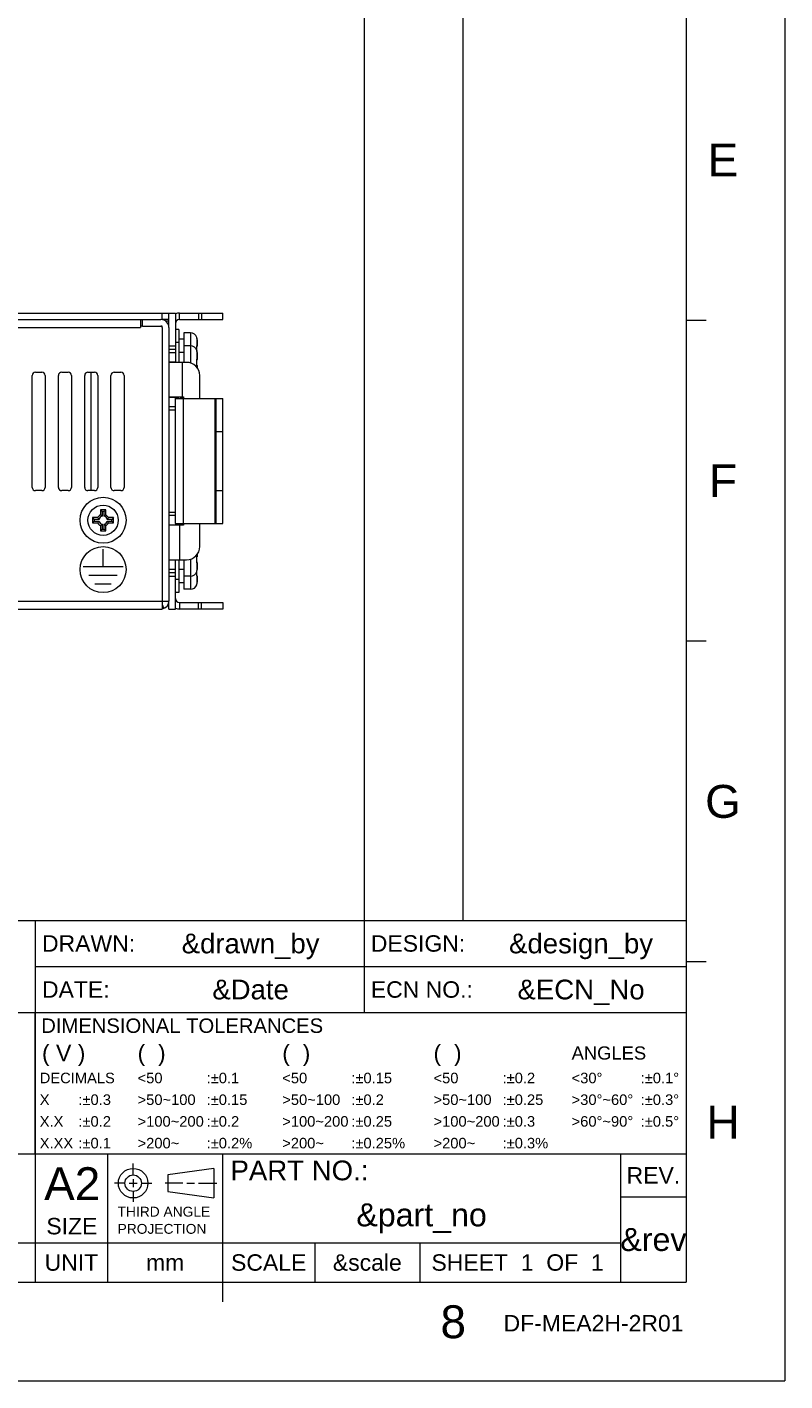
# Model space of a CAD drawing. Extents: x 1967 to 2561, y -57 to 363.
# Tile 12 of 13: x 2445 to 2561, y -57 to 149. Entities that reach past the tile are written whole.
import ezdxf
from ezdxf.enums import TextEntityAlignment as Align

# ---------------------------------------------------------------- set-up
doc = ezdxf.new("R2010")
doc.units = 0
doc.header["$LTSCALE"] = 15.367
doc.header["$MEASUREMENT"] = 0
doc.layers.get('0').update_dxf_attribs({"linetype": 'CONTINUOUS', "lineweight": 5})
for name, color, linetype, lineweight in [('03___PRT_ALL_CURVES', 7, 'CONTINUOUS', 5), ('23_ALL_GEOM_FEAT', 7, 'CONTINUOUS', 5), ('PANEL-8P_DXF_CONTINUOUS_46', 7, 'CONTINUOUS', 5)]:
    doc.layers.add(name, color=color, linetype=linetype, lineweight=lineweight)
doc.styles.add('TEXTSTYLE_1', font='arial.ttf')

msp = doc.modelspace()

# ---------------------------------------------------------------- linework, layer by layer
at = {"linetype": 'Continuous', "lineweight": 5}
for p, q in [((2560.511, 363.213), (2560.511, -56.787)), ((2496.511, 348.213), (2496.511, 13.213)), ((2511.511, 348.213), (2511.511, 13.213)), ((2545.511, 348.213), (2545.511, -41.787)), ((2545.511, 104.463), (2548.511, 104.463)), ((2545.511, 55.713), (2548.511, 55.713)), ((2355.511, 13.213), (2545.511, 13.213)), ((2446.511, 13.213), (2446.511, -0.787)), ((2496.511, 13.213), (2496.511, -0.787)), ((2446.511, 6.213), (2545.511, 6.213)), ((2545.511, 6.963), (2548.511, 6.963)), ((2355.511, -0.787), (2545.511, -0.787)), ((2446.511, -0.787), (2446.511, -22.287)), ((2446.511, -22.287), (2446.511, -0.787)), ((2355.511, -22.287), (2545.511, -22.287)), ((2446.511, -22.287), (2446.511, -35.787)), ((2457.511, -22.287), (2457.511, -41.787)), ((2475.011, -22.287), (2475.011, -41.787)), ((2535.511, -22.287), (2535.511, -41.787)), ((2461.398, -25.515), (2461.398, -23.756)), ((2473.652, -24.479), (2466.652, -25.479)), ((2473.652, -24.479), (2473.652, -28.979)), ((2460.202, -26.729), (2458.552, -26.729)), ((2460.802, -26.729), (2462.002, -26.729)), ((2461.402, -26.129), (2461.402, -27.329)), ((2462.602, -26.729), (2464.252, -26.729)), ((2468.944, -26.729), (2466.285, -26.729)), ((2466.652, -25.479), (2466.652, -27.979)), ((2469.544, -26.729), (2470.744, -26.729)), ((2471.344, -26.729), (2474.135, -26.729)), ((2461.402, -27.929), (2461.402, -29.579)), ((2466.652, -27.979), (2473.652, -28.979)), ((2535.511, -28.787), (2545.511, -28.787)), ((2355.511, -35.787), (2535.511, -35.787)), ((2446.511, -35.787), (2446.511, -41.787)), ((2489.011, -35.787), (2489.011, -41.787)), ((2505.011, -35.787), (2505.011, -41.787)), ((1981.511, -41.787), (2545.511, -41.787)), ((2475.011, -41.787), (2475.011, -44.787)), ((1966.511, -56.787), (2560.511, -56.787))]:
    msp.add_line(p, q, dxfattribs=at)
for radius in [2.25, 1.25]:
    msp.add_circle((2461.402, -26.729), radius, dxfattribs=at)
at = {"layer": '03___PRT_ALL_CURVES', "color": 40, "linetype": 'Continuous'}
for p, q in [((2456.832, 66.947), (2456.832, 69.647)), ((2459.882, 66.947), (2453.782, 66.947)), ((2458.982, 65.647), (2454.682, 65.647)), ((2458.082, 64.347), (2455.582, 64.347))]:
    msp.add_line(p, q, dxfattribs=at)
msp.add_circle((2456.832, 66.547), 3.5, dxfattribs=at)
at = {"layer": '23_ALL_GEOM_FEAT', "color": 7, "linetype": 'Continuous'}
for p, q in [((2456.026, 74.447), (2455.232, 74.447)), ((2455.232, 74.447), (2455.497, 74.182)), ((2455.232, 74.447), (2455.232, 73.647)), ((2456.211, 74.182), (2455.497, 74.182)), ((2455.497, 74.182), (2455.497, 73.911)), ((2457.232, 75.647), (2456.432, 75.647)), ((2456.432, 75.647), (2456.697, 75.382)), ((2456.432, 75.647), (2456.432, 74.853)), ((2456.968, 75.382), (2456.697, 75.382)), ((2456.697, 75.382), (2456.697, 74.667)), ((2457.232, 75.647), (2456.968, 75.382)), ((2456.968, 74.667), (2456.968, 75.382)), ((2457.232, 74.853), (2457.232, 75.647)), ((2458.168, 74.182), (2457.453, 74.182)), ((2458.432, 74.447), (2457.638, 74.447)), ((2458.432, 74.447), (2458.168, 74.182)), ((2458.168, 73.911), (2458.168, 74.182)), ((2458.432, 73.647), (2458.432, 74.447)), ((2455.232, 73.647), (2455.497, 73.911)), ((2455.232, 73.647), (2456.026, 73.647)), ((2455.497, 73.911), (2456.211, 73.911)), ((2456.432, 73.24), (2456.432, 72.447)), ((2456.432, 72.447), (2456.697, 72.711)), ((2456.432, 72.447), (2457.232, 72.447)), ((2456.697, 73.426), (2456.697, 72.711)), ((2456.697, 72.711), (2456.968, 72.711)), ((2456.968, 72.711), (2456.968, 73.426)), ((2457.232, 72.447), (2456.968, 72.711)), ((2457.232, 72.447), (2457.232, 73.24)), ((2457.453, 73.911), (2458.168, 73.911)), ((2457.638, 73.647), (2458.432, 73.647)), ((2458.432, 73.647), (2458.168, 73.911))]:
    msp.add_line(p, q, dxfattribs=at)
for points in [[(2456.026, 74.447), (2456.086, 74.354), (2456.147, 74.265), (2456.211, 74.182)], [(2456.432, 74.853), (2456.525, 74.793), (2456.613, 74.731), (2456.697, 74.667)], [(2457.232, 74.853), (2457.139, 74.793), (2457.051, 74.731), (2456.968, 74.667)], [(2457.638, 74.447), (2457.579, 74.354), (2457.517, 74.265), (2457.453, 74.182)], [(2456.026, 73.647), (2456.086, 73.739), (2456.147, 73.828), (2456.211, 73.911)], [(2456.432, 73.24), (2456.525, 73.3), (2456.613, 73.362), (2456.697, 73.426)], [(2457.232, 73.24), (2457.139, 73.3), (2457.051, 73.362), (2456.968, 73.426)], [(2457.638, 73.647), (2457.579, 73.739), (2457.517, 73.828), (2457.453, 73.911)]]:
    msp.add_lwpolyline(points, dxfattribs=at)
for radius in [3.5, 2.3]:
    msp.add_circle((2456.832, 74.047), radius, dxfattribs=at)
for radius, start, end in [(0.9, 116.3878, 153.6122), (0.636, 102.31169, 167.68831), (0.636, 12.31169, 77.68831), (0.9, 26.3878, 63.6122), (0.9, 206.3878, 243.6122), (0.636, 192.31169, 257.68831), (0.636, 282.31169, 347.68831), (0.9, 296.3878, 333.6122)]:
    msp.add_arc((2456.832, 74.047), radius, start, end, dxfattribs=at)
at = {"layer": 'PANEL-8P_DXF_CONTINUOUS_46', "color": 7, "linetype": 'Continuous'}
for p, q in [((2370.832, 105.547), (2466.832, 105.547)), ((2465.832, 104.547), (2465.832, 105.547)), ((2466.832, 105.547), (2467.832, 105.547)), ((2466.832, 104.547), (2466.832, 105.547)), ((2467.832, 105.547), (2467.832, 98.089)), ((2468.432, 105.547), (2475.032, 105.547)), ((2468.432, 104.547), (2468.432, 105.547)), ((2471.315, 105.547), (2471.315, 104.547)), ((2471.808, 105.547), (2471.808, 104.547)), ((2475.032, 104.547), (2475.032, 105.547)), ((2371.832, 104.547), (2462.832, 104.547)), ((2372.032, 103.347), (2462.532, 103.347)), ((2462.532, 104.547), (2462.532, 103.347)), ((2462.832, 103.547), (2462.532, 103.547)), ((2462.832, 104.547), (2465.632, 104.547)), ((2462.832, 103.547), (2462.832, 104.547)), ((2462.832, 103.547), (2465.632, 103.547)), ((2465.832, 103.547), (2465.632, 103.547)), ((2466.832, 104.547), (2465.832, 104.547)), ((2465.832, 103.347), (2465.832, 103.547)), ((2465.832, 103.347), (2465.832, 61.747)), ((2466.254, 104.347), (2466.832, 104.347)), ((2466.832, 103.347), (2466.832, 104.547)), ((2466.832, 103.347), (2466.832, 61.747)), ((2468.332, 103.047), (2467.832, 103.047)), ((2468.332, 103.047), (2468.332, 101.047)), ((2468.432, 104.547), (2475.032, 104.547)), ((2468.332, 101.047), (2467.832, 101.047)), ((2469.132, 101.547), (2468.332, 101.547)), ((2468.332, 101.047), (2468.332, 98.047)), ((2470.132, 102.547), (2469.132, 102.547)), ((2469.132, 102.547), (2469.132, 100.547)), ((2470.132, 102.547), (2470.132, 100.547)), ((2471.08, 101.84), (2471.088, 101.84)), ((2471.08, 101.84), (2471.085, 101.809)), ((2471.085, 101.809), (2471.084, 101.811)), ((2471.085, 101.809), (2471.085, 101.807)), ((2471.119, 101.632), (2471.119, 101.632)), ((2471.127, 101.57), (2471.119, 101.632)), ((2471.132, 101.464), (2471.131, 101.514)), ((2471.132, 101.464), (2471.132, 100.538)), ((2471.132, 100.538), (2471.132, 101.464)), ((2466.832, 100.547), (2467.832, 100.547)), ((2466.832, 100.547), (2466.832, 100.047)), ((2466.832, 100.047), (2467.832, 100.047)), ((2466.832, 99.547), (2467.832, 99.547)), ((2469.132, 99.547), (2468.332, 99.547)), ((2470.132, 100.547), (2469.132, 100.547)), ((2469.132, 100.547), (2469.132, 98.047)), ((2470.132, 100.547), (2470.132, 97.944)), ((2471.08, 100.343), (2471.085, 100.342)), ((2471.08, 99.84), (2471.088, 99.84)), ((2471.08, 99.84), (2471.085, 99.809)), ((2471.083, 100.44), (2471.089, 100.482)), ((2471.085, 100.393), (2471.087, 100.424)), ((2471.085, 100.358), (2471.085, 100.393)), ((2471.085, 100.342), (2471.085, 100.358)), ((2471.092, 100.15), (2471.085, 100.342)), ((2471.085, 99.809), (2471.085, 99.807)), ((2471.087, 100.423), (2471.09, 100.448)), ((2471.088, 99.84), (2471.092, 99.942)), ((2471.092, 99.941), (2471.092, 100.151)), ((2471.119, 99.632), (2471.119, 99.632)), ((2471.127, 99.57), (2471.119, 99.632)), ((2471.132, 99.464), (2471.131, 99.514)), ((2471.132, 99.555), (2471.132, 99.464)), ((2471.132, 99.464), (2471.132, 99.555)), ((2471.132, 99.464), (2471.132, 98.538)), ((2471.132, 98.538), (2471.132, 99.464)), ((2467.832, 98.089), (2466.832, 98.089)), ((2469.532, 98.047), (2466.868, 98.047)), ((2468.832, 98.047), (2468.832, 92.797)), ((2471.08, 98.343), (2471.085, 98.342)), ((2471.08, 97.75), (2471.085, 97.751)), ((2471.083, 98.44), (2471.089, 98.482)), ((2471.085, 98.393), (2471.087, 98.424)), ((2471.085, 98.358), (2471.085, 98.393)), ((2471.085, 98.342), (2471.085, 98.358)), ((2471.092, 98.15), (2471.085, 98.342)), ((2471.085, 97.733), (2471.092, 97.942)), ((2471.085, 97.697), (2471.085, 97.734)), ((2471.087, 97.667), (2471.085, 97.698)), ((2471.087, 98.423), (2471.09, 98.448)), ((2471.087, 98.298), (2471.089, 98.31)), ((2471.087, 98.296), (2471.089, 98.305)), ((2471.091, 97.643), (2471.087, 97.667)), ((2471.089, 98.31), (2471.099, 98.353)), ((2471.089, 98.305), (2471.092, 98.319)), ((2471.094, 97.626), (2471.091, 97.643)), ((2471.092, 98.319), (2471.099, 98.355)), ((2471.092, 97.941), (2471.092, 98.151)), ((2471.114, 97.589), (2471.095, 97.622)), ((2471.099, 98.351), (2471.104, 98.378)), ((2471.119, 97.552), (2471.114, 97.589)), ((2471.119, 98.461), (2471.124, 98.5)), ((2471.119, 98.461), (2471.124, 98.499)), ((2471.119, 98.461), (2471.119, 98.461)), ((2471.132, 97.555), (2471.132, 97.219)), ((2471.132, 97.219), (2471.132, 97.555)), ((2446.032, 79.047), (2446.032, 96.047)), ((2446.532, 96.547), (2447.532, 96.547)), ((2448.032, 96.047), (2448.032, 79.047)), ((2450.032, 79.047), (2450.032, 96.047)), ((2450.532, 96.547), (2451.532, 96.547)), ((2452.032, 96.047), (2452.032, 79.047)), ((2454.032, 79.047), (2454.032, 96.047)), ((2454.532, 96.547), (2455.532, 96.547)), ((2455.032, 78.547), (2455.032, 96.547)), ((2456.032, 96.047), (2456.032, 79.047)), ((2458.032, 79.047), (2458.032, 96.047)), ((2458.532, 96.547), (2459.532, 96.547)), ((2460.032, 96.047), (2460.032, 79.047)), ((2471.532, 92.547), (2471.532, 96.047)), ((2466.832, 92.754), (2467.832, 92.754)), ((2466.868, 92.797), (2469.032, 92.797)), ((2467.832, 92.547), (2467.832, 92.754)), ((2467.832, 92.647), (2468.232, 92.647)), ((2468.232, 92.647), (2468.232, 92.547)), ((2468.25, 92.797), (2468.869, 92.687)), ((2468.887, 92.787), (2468.869, 92.687)), ((2469.032, 92.797), (2469.032, 92.547)), ((2467.832, 91.297), (2466.832, 91.297)), ((2467.832, 90.797), (2466.832, 90.797)), ((2466.832, 90.797), (2466.832, 75.297)), ((2467.832, 92.547), (2475.032, 92.547)), ((2467.832, 73.547), (2467.832, 92.547)), ((2469.032, 73.547), (2469.032, 92.547)), ((2473.832, 92.547), (2473.832, 73.547)), ((2474.032, 73.547), (2474.032, 92.547)), ((2475.032, 73.547), (2475.032, 92.547)), ((2474.032, 87.547), (2475.032, 87.547)), ((2447.532, 78.547), (2446.532, 78.547)), ((2451.532, 78.547), (2450.532, 78.547)), ((2455.532, 78.547), (2454.532, 78.547)), ((2459.532, 78.547), (2458.532, 78.547)), ((2474.032, 78.547), (2475.032, 78.547)), ((2466.832, 75.297), (2467.832, 75.297)), ((2466.832, 74.797), (2467.832, 74.797)), ((2469.032, 73.297), (2466.832, 73.297)), ((2467.832, 73.547), (2475.032, 73.547)), ((2467.832, 73.547), (2467.832, 73.297)), ((2467.832, 73.447), (2468.232, 73.447)), ((2468.232, 73.547), (2468.232, 73.447)), ((2468.869, 73.406), (2468.427, 73.328)), ((2468.432, 73.297), (2468.432, 68.047)), ((2468.889, 73.297), (2468.869, 73.406)), ((2469.032, 73.547), (2469.032, 73.297)), ((2471.532, 70.047), (2471.532, 73.547)), ((2466.832, 68.047), (2469.532, 68.047)), ((2467.832, 60.547), (2467.832, 68.047)), ((2468.332, 68.047), (2468.332, 65.047)), ((2469.132, 68.047), (2469.132, 65.547)), ((2470.132, 68.149), (2470.132, 65.547)), ((2471.08, 68.343), (2471.085, 68.342)), ((2471.083, 68.44), (2471.089, 68.482)), ((2471.085, 68.393), (2471.087, 68.424)), ((2471.085, 68.358), (2471.085, 68.393)), ((2471.085, 68.342), (2471.085, 68.358)), ((2471.092, 68.15), (2471.085, 68.342)), ((2471.085, 67.733), (2471.092, 67.942)), ((2471.087, 68.423), (2471.09, 68.448)), ((2471.092, 67.941), (2471.092, 68.151)), ((2471.132, 68.874), (2471.132, 68.538)), ((2471.132, 68.538), (2471.132, 68.874)), ((2467.832, 66.547), (2466.832, 66.547)), ((2467.832, 66.047), (2466.832, 66.047)), ((2466.832, 66.047), (2466.832, 65.547)), ((2469.132, 66.547), (2468.332, 66.547)), ((2471.08, 67.75), (2471.085, 67.751)), ((2471.088, 66.253), (2471.08, 66.253)), ((2471.084, 66.283), (2471.084, 66.282)), ((2471.085, 67.697), (2471.085, 67.734)), ((2471.087, 67.667), (2471.085, 67.698)), ((2471.085, 65.733), (2471.092, 65.942)), ((2471.089, 67.788), (2471.087, 67.797)), ((2471.102, 67.726), (2471.087, 67.794)), ((2471.091, 67.643), (2471.087, 67.667)), ((2471.087, 66.295), (2471.089, 66.306)), ((2471.092, 66.15), (2471.088, 66.253)), ((2471.091, 67.777), (2471.089, 67.788)), ((2471.089, 66.305), (2471.092, 66.319)), ((2471.099, 67.738), (2471.091, 67.777)), ((2471.094, 67.626), (2471.091, 67.643)), ((2471.091, 66.317), (2471.099, 66.355)), ((2471.092, 65.941), (2471.092, 66.151)), ((2471.114, 67.589), (2471.095, 67.622)), ((2471.099, 66.351), (2471.104, 66.378)), ((2471.119, 67.552), (2471.114, 67.589)), ((2471.119, 67.632), (2471.115, 67.655)), ((2471.119, 67.632), (2471.119, 67.632)), ((2471.124, 67.593), (2471.119, 67.632)), ((2471.124, 67.594), (2471.119, 67.632)), ((2471.119, 66.461), (2471.127, 66.523)), ((2471.119, 66.461), (2471.119, 66.461)), ((2471.127, 66.523), (2471.131, 66.579)), ((2471.132, 67.555), (2471.132, 66.629)), ((2471.132, 66.629), (2471.132, 67.555)), ((2471.132, 66.629), (2471.132, 66.538)), ((2471.132, 66.538), (2471.132, 66.629)), ((2466.832, 65.547), (2467.832, 65.547)), ((2468.332, 65.047), (2467.832, 65.047)), ((2468.332, 65.047), (2468.332, 63.047)), ((2469.132, 64.547), (2468.332, 64.547)), ((2470.132, 65.547), (2469.132, 65.547)), ((2469.132, 65.547), (2469.132, 63.547)), ((2470.132, 65.547), (2470.132, 63.547)), ((2471.08, 65.75), (2471.085, 65.751)), ((2471.088, 64.253), (2471.08, 64.253)), ((2471.084, 64.283), (2471.084, 64.282)), ((2471.085, 65.697), (2471.085, 65.734)), ((2471.087, 65.667), (2471.085, 65.698)), ((2471.091, 65.643), (2471.087, 65.667)), ((2471.087, 64.295), (2471.089, 64.306)), ((2471.089, 64.305), (2471.092, 64.319)), ((2471.094, 65.626), (2471.091, 65.643)), ((2471.091, 64.317), (2471.099, 64.355)), ((2471.114, 65.589), (2471.095, 65.622)), ((2471.099, 64.351), (2471.104, 64.378)), ((2471.119, 65.552), (2471.114, 65.589)), ((2471.119, 64.461), (2471.127, 64.523)), ((2471.119, 64.461), (2471.119, 64.461)), ((2471.127, 64.523), (2471.131, 64.579)), ((2471.132, 65.555), (2471.132, 64.629)), ((2471.132, 64.629), (2471.132, 65.555)), ((2372.032, 61.747), (2466.832, 61.747)), ((2465.832, 61.747), (2465.832, 60.547)), ((2468.332, 63.047), (2467.832, 63.047)), ((2470.132, 63.547), (2469.132, 63.547)), ((2370.832, 60.547), (2465.832, 60.547)), ((2465.832, 61.254), (2466.084, 60.635)), ((2466.832, 60.547), (2466.832, 61.637)), ((2466.832, 60.547), (2467.832, 60.547)), ((2468.432, 61.547), (2475.032, 61.547)), ((2468.432, 61.547), (2468.432, 60.547)), ((2475.032, 60.547), (2468.432, 60.547)), ((2471.315, 60.547), (2471.315, 61.547)), ((2471.808, 60.547), (2471.808, 61.547)), ((2475.032, 61.547), (2475.032, 60.547))]:
    msp.add_line(p, q, dxfattribs=at)
for points in [[(2471.086, 101.798), (2471.081, 101.821), (2471.079, 101.836), (2471.08, 101.84)], [(2471.091, 101.777), (2471.088, 101.791), (2471.086, 101.802), (2471.085, 101.809), (2471.084, 101.811)], [(2471.119, 101.632), (2471.111, 101.681), (2471.102, 101.726), (2471.086, 101.798)], [(2471.119, 101.632), (2471.114, 101.663), (2471.109, 101.69), (2471.104, 101.715), (2471.099, 101.738), (2471.091, 101.777)], [(2471.131, 101.514), (2471.126, 101.581), (2471.119, 101.632)], [(2471.08, 100.343), (2471.079, 100.393), (2471.083, 100.44)], [(2471.086, 99.798), (2471.081, 99.821), (2471.079, 99.836), (2471.08, 99.84)], [(2471.084, 99.853), (2471.087, 99.948), (2471.087, 100.145), (2471.08, 100.343)], [(2471.091, 99.777), (2471.088, 99.791), (2471.086, 99.802), (2471.085, 99.809), (2471.084, 99.811)], [(2471.119, 99.632), (2471.111, 99.681), (2471.102, 99.726), (2471.086, 99.798)], [(2471.089, 100.482), (2471.099, 100.514), (2471.109, 100.535), (2471.119, 100.541)], [(2471.09, 100.448), (2471.094, 100.465), (2471.097, 100.476), (2471.098, 100.478)], [(2471.119, 99.632), (2471.114, 99.663), (2471.109, 99.69), (2471.104, 99.715), (2471.099, 99.738), (2471.091, 99.777)], [(2471.119, 100.541), (2471.114, 100.504), (2471.095, 100.471)], [(2471.119, 100.541), (2471.126, 100.54), (2471.131, 100.539), (2471.132, 100.538)], [(2471.131, 99.514), (2471.126, 99.581), (2471.119, 99.632)], [(2471.132, 99.555), (2471.131, 99.554), (2471.128, 99.553)], [(2467.832, 98.089), (2467.834, 98.065), (2467.84, 98.051)], [(2471.08, 98.343), (2471.079, 98.393), (2471.083, 98.44)], [(2471.086, 97.628), (2471.081, 97.665), (2471.079, 97.707), (2471.08, 97.75)], [(2471.08, 97.75), (2471.087, 97.948), (2471.087, 98.145), (2471.08, 98.343)], [(2471.119, 97.552), (2471.111, 97.557), (2471.102, 97.572), (2471.093, 97.596), (2471.086, 97.628)], [(2471.089, 98.482), (2471.099, 98.514), (2471.109, 98.535), (2471.119, 98.541)], [(2471.09, 98.448), (2471.094, 98.465), (2471.097, 98.476), (2471.098, 98.478)], [(2471.097, 97.616), (2471.098, 97.615), (2471.097, 97.616), (2471.094, 97.626)], [(2471.119, 98.541), (2471.114, 98.504), (2471.095, 98.471)], [(2471.099, 98.353), (2471.109, 98.404), (2471.119, 98.461)], [(2471.103, 98.37), (2471.107, 98.391), (2471.111, 98.413), (2471.115, 98.436), (2471.119, 98.461)], [(2471.104, 98.378), (2471.109, 98.403), (2471.114, 98.43), (2471.115, 98.433)], [(2471.119, 98.541), (2471.126, 98.54), (2471.131, 98.539), (2471.132, 98.538)], [(2471.132, 97.555), (2471.131, 97.554), (2471.126, 97.553), (2471.119, 97.552)], [(2467.832, 92.754), (2467.834, 92.778), (2467.84, 92.792)], [(2471.08, 68.343), (2471.079, 68.393), (2471.083, 68.44)], [(2471.08, 67.75), (2471.087, 67.948), (2471.087, 68.145), (2471.08, 68.343)], [(2471.089, 68.482), (2471.099, 68.514), (2471.109, 68.535), (2471.119, 68.541)], [(2471.09, 68.448), (2471.094, 68.465), (2471.097, 68.476), (2471.098, 68.478)], [(2471.119, 68.541), (2471.114, 68.504), (2471.095, 68.471)], [(2471.119, 68.541), (2471.126, 68.54), (2471.131, 68.539), (2471.132, 68.538)], [(2471.086, 67.628), (2471.081, 67.665), (2471.079, 67.707), (2471.08, 67.75)], [(2471.08, 66.253), (2471.079, 66.259), (2471.083, 66.279)], [(2471.08, 66.253), (2471.085, 66.284), (2471.085, 66.286)], [(2471.08, 65.75), (2471.087, 65.948), (2471.087, 66.145), (2471.084, 66.24)], [(2471.083, 66.279), (2471.089, 66.31), (2471.099, 66.353), (2471.109, 66.404), (2471.119, 66.461)], [(2471.084, 66.282), (2471.085, 66.287), (2471.087, 66.295)], [(2471.119, 67.552), (2471.111, 67.557), (2471.102, 67.572), (2471.093, 67.596), (2471.086, 67.628)], [(2471.097, 67.616), (2471.098, 67.615), (2471.097, 67.616), (2471.094, 67.626)], [(2471.119, 67.632), (2471.114, 67.663), (2471.109, 67.69), (2471.104, 67.715), (2471.099, 67.738)], [(2471.119, 67.632), (2471.111, 67.681), (2471.102, 67.726)], [(2471.103, 66.37), (2471.107, 66.391), (2471.111, 66.413), (2471.115, 66.436), (2471.119, 66.461)], [(2471.104, 66.378), (2471.109, 66.403), (2471.114, 66.43), (2471.115, 66.433)], [(2471.132, 67.555), (2471.131, 67.554), (2471.126, 67.553), (2471.119, 67.552)], [(2471.119, 66.461), (2471.126, 66.51), (2471.131, 66.578), (2471.132, 66.629)], [(2471.128, 66.54), (2471.131, 66.539), (2471.132, 66.538)], [(2471.086, 65.628), (2471.081, 65.665), (2471.079, 65.707), (2471.08, 65.75)], [(2471.08, 64.253), (2471.079, 64.259), (2471.083, 64.279)], [(2471.08, 64.253), (2471.085, 64.284), (2471.085, 64.286)], [(2471.083, 64.279), (2471.089, 64.31), (2471.099, 64.353), (2471.109, 64.404), (2471.119, 64.461)], [(2471.084, 64.282), (2471.085, 64.287), (2471.087, 64.295)], [(2471.119, 65.552), (2471.111, 65.557), (2471.102, 65.572), (2471.093, 65.596), (2471.086, 65.628)], [(2471.097, 65.616), (2471.098, 65.615), (2471.097, 65.616), (2471.094, 65.626)], [(2471.103, 64.37), (2471.107, 64.391), (2471.111, 64.413), (2471.115, 64.436), (2471.119, 64.461)], [(2471.104, 64.378), (2471.109, 64.403), (2471.114, 64.43), (2471.115, 64.433)], [(2471.132, 65.555), (2471.131, 65.554), (2471.126, 65.553), (2471.119, 65.552)], [(2471.119, 64.461), (2471.126, 64.51), (2471.131, 64.578), (2471.132, 64.629)]]:
    msp.add_lwpolyline(points, dxfattribs=at)
for centre, radius, start, end in [((2468.432, 103.947), 1.6, 90, 112.23217), ((2465.632, 103.347), 1.2, 0, 90), ((2465.632, 103.347), 0.2, 0, 90), ((2468.432, 103.947), 0.6, 90, 180), ((2470.132, 101.547), 1, 17.09562, 90), ((2470.992, 101.811), 0.1, 346.61681, 17.09562), ((2470.132, 99.547), 1, 17.09562, 90), ((2470.992, 99.811), 0.1, 346.61681, 17.09562), ((2471.032, 100.538), 0.1, 308.04391, 0), ((2471.032, 99.555), 0.1, 0.00114, 22.36281), ((2469.532, 96.047), 2, 0, 90), ((2470.992, 98.282), 0.1, 342.90438, 13.38397), ((2471.032, 98.538), 0.1, 308.04391, 0), ((2471.032, 97.555), 0.1, 0.00114, 51.93729), ((2446.532, 96.047), 0.5, 90, 180), ((2447.532, 96.047), 0.5, 0, 90), ((2450.532, 96.047), 0.5, 90, 180), ((2451.532, 96.047), 0.5, 0, 90), ((2454.532, 96.047), 0.5, 90, 180), ((2455.532, 96.047), 0.5, 0, 90), ((2458.532, 96.047), 0.5, 90, 180), ((2459.532, 96.047), 0.5, 0, 90), ((2468.835, 92.49), 0.2, 16, 80), ((2446.532, 79.047), 0.5, 180, 270), ((2447.532, 79.047), 0.5, 270, 0), ((2450.532, 79.047), 0.5, 180, 270), ((2451.532, 79.047), 0.5, 270, 0), ((2454.532, 79.047), 0.5, 180, 270), ((2455.532, 79.047), 0.5, 270, 0), ((2458.532, 79.047), 0.5, 180, 270), ((2459.532, 79.047), 0.5, 270, 0), ((2468.835, 73.603), 0.2, 280, 344), ((2469.532, 70.047), 2, 270, 0), ((2471.032, 68.538), 0.1, 308.04391, 0), ((2470.132, 66.547), 1, 270, 342.90438), ((2470.992, 67.811), 0.1, 346.61681, 17.09562), ((2470.992, 66.282), 0.1, 342.90438, 13.38397), ((2471.032, 67.555), 0.1, 0.00114, 51.93729), ((2471.032, 66.538), 0.1, 337.63814, 0), ((2470.132, 64.547), 1, 270, 342.90438), ((2470.992, 64.282), 0.1, 342.90438, 13.38397), ((2471.032, 65.555), 0.1, 0.00114, 51.93729), ((2465.632, 61.747), 1.2, 279.54277, 0), ((2468.432, 62.147), 0.6, 180, 270), ((2468.432, 62.147), 1.6, 247.76783, 270)]:
    msp.add_arc(centre, radius, start, end, dxfattribs=at)

# ---------------------------------------------------------------- texts
at = {"linetype": 'Continuous', "lineweight": 5, "style": 'TEXTSTYLE_1'}
for s, height, p in [('E', 5, (2551.094, 126.307)), ('F', 5, (2551.094, 77.557)), ('G', 5, (2551.094, 28.807)), ('&drawn_by', 3, (2479.261, 8.213)), ('&design_by', 3, (2529.511, 8.213)), ('&Date', 3, (2479.261, 1.213)), ('&ECN_No', 3, (2529.511, 1.213)), ('H', 5, (2551.094, -19.943)), ('REV.', 2.5, (2540.511, -26.787)), ('&part_no', 3.5, (2505.261, -33.287)), ('&rev', 3.5, (2540.511, -37.037)), ('UNIT', 2.5, (2452.011, -40.037)), ('mm', 2.5, (2466.261, -40.037)), ('SCALE', 2.5, (2482.011, -40.037)), ('&scale', 2.5, (2497.011, -40.037)), ('SHEET  1  OF  1', 2.5, (2519.857, -40.037)), ('8', 5, (2510.074, -50.292))]:
    msp.add_text(s, height=height, dxfattribs=at).set_placement(p, align=Align.CENTER)
for s, height, p in [('DRAWN:', 2.5, (2447.54, 8.463)), ('DESIGN:', 2.5, (2497.54, 8.463)), ('DATE:', 2.5, (2447.54, 1.463)), ('ECN NO.:', 2.5, (2497.54, 1.463)), (' DIMENSIONAL TOLERANCES', 2.2, (2446.574, -3.887)), ('( V )', 2.5, (2447.54, -8.187)), ('(  )', 2.5, (2462.074, -8.187)), ('(  )', 2.5, (2484.074, -8.187)), ('(  )', 2.5, (2507.074, -8.187)), ('ANGLES', 2, (2528.074, -7.937)), ('DECIMALS', 1.6, (2447.192, -11.537)), ('<50', 1.6, (2462.074, -11.537)), (':%%p0.1', 1.6, (2472.574, -11.537)), ('<50', 1.6, (2484.074, -11.537)), (':%%p0.15', 1.6, (2494.574, -11.537)), ('<50', 1.6, (2507.074, -11.537)), (':%%p0.2', 1.6, (2517.574, -11.537)), ('<30%%d', 1.6, (2528.074, -11.537)), (':%%p0.1%%d', 1.6, (2538.574, -11.537)), ('X', 1.6, (2447.192, -14.837)), (':%%p0.3', 1.6, (2453.074, -14.837)), ('>50~100', 1.6, (2462.074, -14.837)), (':%%p0.15', 1.6, (2472.574, -14.837)), ('>50~100', 1.6, (2484.074, -14.837)), (':%%p0.2', 1.6, (2494.574, -14.837)), ('>50~100', 1.6, (2507.074, -14.837)), (':%%p0.25', 1.6, (2517.574, -14.837)), ('>30%%d~60%%d', 1.6, (2528.074, -14.837)), (':%%p0.3%%d', 1.6, (2538.574, -14.837)), (':%%p0.2', 1.6, (2453.074, -18.137)), (':%%p0.2', 1.6, (2472.574, -18.137)), (':%%p0.25', 1.6, (2494.574, -18.137)), (':%%p0.3', 1.6, (2517.574, -18.137)), (':%%p0.5%%d', 1.6, (2538.574, -18.137)), ('X.X', 1.6, (2447.192, -18.137)), ('>100~200', 1.6, (2462.074, -18.137)), ('>100~200', 1.6, (2484.074, -18.137)), ('>100~200', 1.6, (2507.074, -18.137)), ('>60%%d~90%%d', 1.6, (2528.074, -18.137)), ('X.XX', 1.6, (2447.192, -21.437)), (':%%p0.1', 1.6, (2453.074, -21.437)), ('>200~', 1.6, (2462.074, -21.437)), (':%%p0.2%', 1.6, (2472.574, -21.437)), ('>200~', 1.6, (2484.074, -21.437)), (':%%p0.25%', 1.6, (2494.574, -21.437)), ('>200~', 1.6, (2507.074, -21.437)), (':%%p0.3%', 1.6, (2517.574, -21.437)), ('A2', 5, (2447.861, -29.306)), ('PART NO.:', 3, (2476.211, -26.287)), ('THIRD ANGLE', 1.5, (2459.034, -31.809)), ('SIZE', 2.5, (2448.199, -34.508)), ('PROJECTION', 1.5, (2459.034, -34.424)), ('DF-MEA2H-2R01', 2.5, (2517.726, -49.263))]:
    msp.add_text(s, height=height, dxfattribs=at).set_placement(p)

doc.saveas('drawing.dxf')
